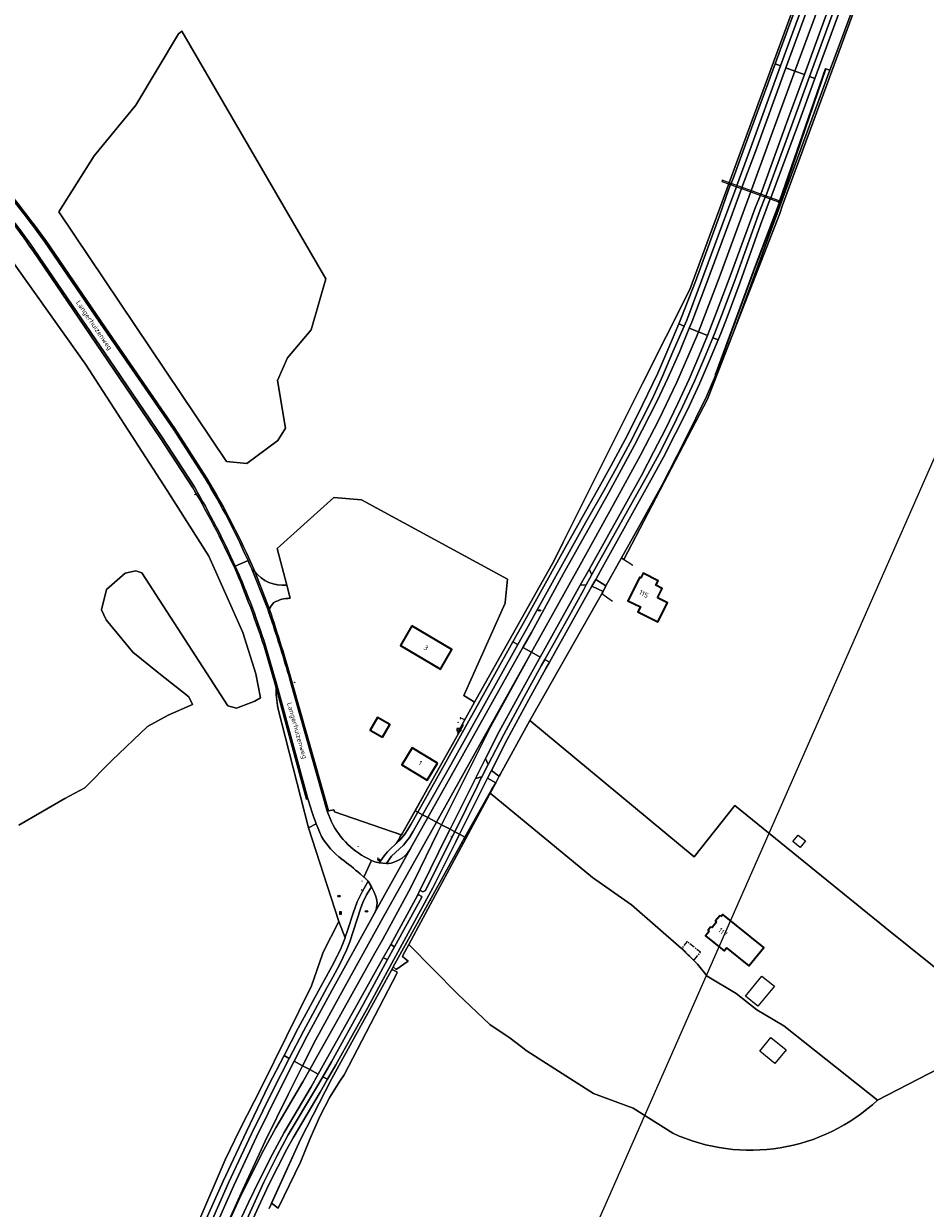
# Model space of a CAD drawing. Header units: metres. Extents: x 140853 to 145288, y 474558 to 480269.
# Tile 144 of 256: x 143089 to 143414, y 477032 to 477458. Entities that reach past the tile are written whole.
import ezdxf
from ezdxf.enums import TextEntityAlignment as Align
from ezdxf.lldxf.tags import DXFTag

# ---------------------------------------------------------------- set-up
doc = ezdxf.new("R2010")
doc.units = ezdxf.units.M
doc.header["$MEASUREMENT"] = 0
doc.linetypes.add('AM-AS', pattern=[16, 10, -2, 2, -2])
for name, color, linetype, lineweight in [('B-WE-AM-AS_SPOOR_RAIL-G', 10, 'AM-AS', 18), ('B-WE-FV-FAUNAPASSAGE-G', 80, 'Continuous', 18), ('B-WE-GR-BOS_GEMENGD-G', 40, 'Continuous', 13), ('B-WE-GR-BOS_LOOF-G', 40, 'Continuous', 13), ('B-WE-GR-BOUWLAND-G', 80, 'Continuous', 13), ('B-WE-GR-GRAS_KRUIDENRIJK-G', 80, 'Continuous', 18), ('B-WE-GR-GROENVOORZIENING-G', 80, 'Continuous', 18), ('B-WE-GR-HEIDE-G', 200, 'Continuous', 13), ('B-WE-IE-MEUBILAIR_WEGMEUBILAIR-S', 7, 'Continuous', 18), ('B-WE-IE-TERREINAFSCHEIDING_KUNSTMATIG_HEKWERK-G', 20, 'IE-TERREINAFSCHEIDING-KUNSTMATIG', 18), ('B-WE-IE-TERREINAFSCHEIDING_KUNSTMATIG_HEKWERK_RASTER-G', 30, 'IE-TERREINAFSCHEIDING-KUNSTMATIG', 18), ('B-WE-KL-DATA_CAI-S', 90, 'KL-CAI-N', 18), ('B-WE-KL-ET_LS_OV_LICHTMAST-S', 190, 'Continuous', 18), ('B-WE-KL-GAS_PUT-S', 30, 'Continuous', 18), ('B-WE-KL-WATER_PUT-S', 170, 'Continuous', 18), ('B-WE-OG-BEBOUWING-G', 7, 'Continuous', 35), ('B-WE-OG-BEBOUWING_HUISNUMMER-T18', 10, 'Continuous', 18), ('B-WE-OG-BEBOUWING_STRAATNAAM-T18', 10, 'Continuous', 18), ('B-WE-OG-HULPLIJN-G', 50, 'Continuous', 18), ('B-WE-OG-TERREIN_ERF-G', 7, 'Continuous', 18), ('B-WE-OG-WATER_GREPPEL-G', 160, 'Continuous', 18), ('B-WE-RI-TERREINKAST-S', 7, 'Continuous', 18), ('B-WE-VH-ONVERHARD-G', 252, 'Continuous', 18), ('B-WE-VH-VERHARDING_ASFALT-G', 252, 'Continuous', 18), ('B-WE-VH-VERHARDING_BETONSTRAATSTEEN-G', 252, 'Continuous', 18), ('B-WE-VH-VERHARDING_HALFVERHARDING_GRIND-G', 252, 'Continuous', 18), ('X-XX-XX-ALGEMEEN-S', 7, 'Continuous', 18)]:
    doc.layers.add(name, color=color, linetype=linetype, lineweight=lineweight)
doc.styles.add('NLCS-ISO', font='txt')
doc.styles.get("Standard").update_dxf_attribs({"font": 'arial.ttf'})
doc.linetypes.add('IE-TERREINAFSCHEIDING-KUNSTMATIG', pattern='A,4,[82,NLCS.shx,S=0.75,R=90,X=0,Y=0],4,-2', length=10)
tags = doc.linetypes.add('KL-CAI-N', pattern='A,4,-1,[101,NLCS.shx,S=0.5,R=0,X=0,Y=0],-1,4,-1,["C",Standard,S=1,R=0,X=-0.25,Y=-0.5],-1.5', length=12.5).pattern_tags.tags
tags[18] = DXFTag(74, 10)

# ---------------------------------------------------------------- blocks, each defined once
blk = doc.blocks.new('SIE-WEG_AFVALBAK-SO')
at = {"linetype": 'ByBlock', "lineweight": 18}
h = blk.add_hatch(color=0, dxfattribs=at)
h.dxf.hatch_style = 1
h.paths.add_polyline_path([(-1.5, -1.5), (1.5, -1.5), (1.5, 1.5), (-1.5, 1.5)])
at = {"color": 0, "linetype": 'ByBlock', "lineweight": 18}
for points in [[(-2, -2), (2, -2), (2, 2), (-2, 2)], [(-1.5, -1.5), (1.5, -1.5), (1.5, 1.5), (-1.5, 1.5)]]:
    blk.add_lwpolyline(points, close=True, dxfattribs=at)
blk = doc.blocks.new('SIE-WEG_AFVALBAK_TYPE_01')
for radius in [0.25, 0.156]:
    blk.add_circle((0, 0), radius)
blk = doc.blocks.new('SKL-DATA_TERREINKAST-SO')
for q in [(-0.2, 0.2), (0.2, 0.2)]:
    blk.add_line((0, -0.2), q)
at = {"flags": 128}
blk.add_lwpolyline([(0.6, 0.4), (-0.6, 0.4), (-0.6, -0.4), (0.6, -0.4)], close=True, dxfattribs=at)
at = {"style": 'NLCS-ISO'}
blk.add_attdef('TYPE', text='', height=0.35, dxfattribs=at).set_placement((0, 0.7), align=Align.MIDDLE_CENTER)
blk = doc.blocks.new('SRI-TERREINKAST-SO')
at = {"ltscale": 0.1}
h = blk.add_hatch(color=256, dxfattribs=at)
h.paths.add_polyline_path([(3.9, 2.1), (-3.4, 2.1), (-3.4, -2.4), (3.9, -2.4)])
h.paths.add_polyline_path([(3.4, 1.6), (-2.9, 1.6), (-2.9, -1.9), (3.4, -1.9)], flags=16)
at = {"flags": 128}
for points in [[(3.9, 2.1), (-3.4, 2.1), (-3.4, -2.4), (3.9, -2.4)], [(3.4, 1.6), (-2.9, 1.6), (-2.9, -1.9), (3.4, -1.9)]]:
    blk.add_lwpolyline(points, close=True, dxfattribs=at)
at = {"style": 'NLCS-ISO'}
blk.add_text('RI', height=1.8, dxfattribs=at).set_placement((-0.9, -1))
blk = doc.blocks.new('B-SIE-WEG_LICHTMAST-SO')
at = {"ltscale": 0.1}
for p, q in [((-1.1, 0.6), (-2.2, 1.3)), ((0, 1.3), (0, 2.5)), ((1.1, 0.6), (2.2, 1.3)), ((-1.1, -0.6), (-2.2, -1.3)), ((0, -1.3), (0, -2.5)), ((1.1, -0.6), (2.2, -1.3))]:
    blk.add_line(p, q, dxfattribs=at)
at = {"flags": 128}
for points in [[(-1.2, 0.5), (1.2, 0.5)], [(-1.2, -0.5), (1.2, -0.5)]]:
    blk.add_lwpolyline(points, dxfattribs=at)
at = {"ltscale": 0.1}
blk.add_circle((0, 0), 1.27, dxfattribs=at)
at = {"style": 'NLCS-ISO'}
blk.add_attdef('TYPE', text='', height=1.8, dxfattribs=at).set_placement((0, 2.5), align=Align.BOTTOM_CENTER)
blk = doc.blocks.new('SKL-WATERLEIDINGPUT-SO')
at = {"color": 0, "linetype": 'ByBlock', "lineweight": 18}
blk.add_ellipse((0, 0), major_axis=(2.5, 0), ratio=0.54, dxfattribs=at)
at = {"color": 0, "linetype": 'ByBlock', "lineweight": 18, "style": 'NLCS-ISO'}
blk.add_text('wl', height=1.8, dxfattribs=at).set_placement((0, 0), align=Align.MIDDLE_CENTER)
blk = doc.blocks.new('SKL-GAS_PUT-SO')
at = {"color": 0, "linetype": 'ByBlock', "lineweight": 18}
blk.add_ellipse((0, 0), major_axis=(2.5, 0), ratio=0.601255, dxfattribs=at)
at = {"color": 0, "linetype": 'ByBlock', "lineweight": 18, "style": 'NLCS-ISO'}
blk.add_text('gas', height=1.8, dxfattribs=at).set_placement((0.1, 0.3), align=Align.MIDDLE_CENTER)

msp = doc.modelspace()

# ---------------------------------------------------------------- linework, layer by layer
at = {"layer": 'B-WE-AM-AS_SPOOR_RAIL-G', "ltscale": 0.2, "flags": 128}
msp.add_lwpolyline([(143326.128, 477125.743), (143330.396, 477121.272), (143332.78, 477124.218), (143328.015, 477128.075), (143326.128, 477125.743)], close=True, dxfattribs=at)
at = {"layer": 'B-WE-FV-FAUNAPASSAGE-G', "ltscale": 0.2, "flags": 128}
msp.add_lwpolyline([(143360.914, 477394.111), (143361.059, 477394.51), (143354.529, 477396.887), (143343.807, 477400.743), (143340.623, 477401.909), (143340.476, 477401.503), (143343.644, 477400.365), (143345.784, 477399.576), (143347.541, 477398.961), (143360.914, 477394.111)], close=True, dxfattribs=at)
at = {"layer": 'B-WE-GR-BOS_GEMENGD-G', "ltscale": 0.2, "flags": 128}
msp.add_lwpolyline([(143152.115, 477026.607), (143161.911, 477049.58), (143167.191, 477060.406), (143174.938, 477075.673), (143192.984, 477112.099), (143196.929, 477123.51), (143197.098, 477124.256), (143202.753, 477135.296), (143191.822, 477168.973), (143180.843, 477212.08), (143180.843, 477212.08, -0.0391427), (143180.152, 477219.772), (143180.152, 477219.772), (143175.907, 477234.322), (143175.907, 477234.322, 0.0103975), (143170.332, 477250), (143170.332, 477250, 0.0068509), (143166.337, 477260.108), (143166.337, 477260.108, 0.0290499), (143150.284, 477291.273), (143150.284, 477291.273), (143138.53, 477309.313), (143119.646, 477336.945), (143092.686, 477376.633), (143092.686, 477376.633, 0.0317619), (143073.578, 477401.13)], format="xyb", dxfattribs=at)
msp.add_lwpolyline([(143069.712, 477394.582), (143111.682, 477335.717), (143141.051, 477290.341), (143155.999, 477266.66), (143163.408, 477249.991), (143168.303, 477239.276), (143172.933, 477224.327), (143174.565, 477215.728), (143172.58, 477214.538), (143165.966, 477212.024), (143162.791, 477212.818), (143131.967, 477260.707), (143129.718, 477261.369), (143125.881, 477260.575), (143119.267, 477254.754), (143117.415, 477247.346), (143119.134, 477243.774), (143128.659, 477232.132), (143138.052, 477224.592), (143148.768, 477216.125), (143150.091, 477213.347), (143141.359, 477209.51), (143133.951, 477205.409), (143121.119, 477193.238), (143111.462, 477183.317), (143104.185, 477179.48), (143087.649, 477169.955)], dxfattribs=at)
at = {"layer": 'B-WE-GR-BOS_LOOF-G', "ltscale": 0.2, "flags": 128}
msp.add_lwpolyline([(143401.27, 477499), (143362.233, 477392.537), (143361.338, 477389.965), (143344.959, 477347.904), (143335.345, 477323.214), (143305.257, 477265.535), (143304.42, 477266.087), (143298.775, 477256.039), (143297.804, 477254.044), (143297.681, 477253.791), (143297.35, 477253.09), (143295.532, 477250), (143271.5, 477207.615), (143330.487, 477158.575), (143345.119, 477177.014), (143399.231, 477133.159), (143424.726, 477112.599)], dxfattribs=at)
for points in [[(143306.709, 477250.683), (143310.975, 477259.138), (143311.368, 477258.94), (143312.174, 477260.538), (143317.576, 477257.813), (143316.769, 477256.215), (143319.001, 477255.089), (143317.299, 477251.714), (143320.888, 477249.904), (143317.438, 477243.064), (143310.295, 477246.667), (143311.182, 477248.426), (143306.709, 477250.683)], [(143368.664, 477161.902), (143366.031, 477164.005), (143367.934, 477166.388), (143370.567, 477164.285), (143368.664, 477161.902)], [(143363.562, 477089.171), (143359.577, 477084.175), (143354.118, 477088.593), (143358.103, 477093.589), (143363.562, 477089.171)]]:
    msp.add_lwpolyline(points, close=True, dxfattribs=at)
msp.add_lwpolyline([(143353.089, 477103.502), (143345.679, 477109.414), (143335.197, 477115.585), (143331.692, 477119.902), (143325.939, 477125.51), (143308.003, 477141.317), (143294.012, 477151.075), (143257.181, 477181.487), (143248.542, 477165.39), (143227.965, 477127.052), (143245.403, 477109.279), (143257.023, 477098.203), (143264.322, 477093.301), (143270.521, 477088.647), (143294.367, 477073.44), (143308.566, 477068.136), (143322.814, 477059.131), (143322.814, 477059.131, 0.3042661), (143396.486, 477071.057), (143396.486, 477071.057), (143362.718, 477097.702), (143353.089, 477103.502)], format="xyb", close=True, dxfattribs=at)
at = {"layer": 'B-WE-GR-BOUWLAND-G', "ltscale": 0.2, "flags": 128}
msp.add_lwpolyline([(143180.819, 477308.323), (143183.597, 477312.689), (143180.687, 477329.886), (143184.259, 477338.088), (143192.858, 477348.143), (143198.064, 477366.453), (143146.331, 477455.499), (143145.141, 477454.573), (143129.714, 477428.925), (143114.81, 477410.721), (143102.11, 477390.613), (143162.431, 477300.782), (143169.707, 477299.988), (143180.819, 477308.323)], close=True, dxfattribs=at)
msp.add_lwpolyline([(143087.649, 477169.955), (143104.185, 477179.48), (143111.462, 477183.317), (143121.119, 477193.238), (143133.951, 477205.409), (143141.359, 477209.51), (143150.091, 477213.347), (143148.768, 477216.125), (143138.052, 477224.592), (143128.659, 477232.132), (143119.134, 477243.774), (143117.415, 477247.346), (143119.267, 477254.754), (143125.881, 477260.575), (143129.718, 477261.369), (143131.967, 477260.707), (143162.791, 477212.818), (143165.966, 477212.024), (143172.58, 477214.538), (143174.565, 477215.728), (143172.933, 477224.327), (143168.303, 477239.276), (143163.408, 477249.991), (143155.999, 477266.66), (143155.999, 477266.66), (143141.051, 477290.341), (143111.682, 477335.717), (143069.712, 477394.582)], dxfattribs=at)
at = {"layer": 'B-WE-GR-GRAS_KRUIDENRIJK-G', "ltscale": 0.2, "flags": 128}
for points in [[(143401.27, 477499), (143401.568, 477499.811), (143401.637, 477500), (143401.91, 477500.751), (143430.529, 477579.424), (143441.343, 477606.985), (143443.242, 477614.875), (143425.777, 477567.312), (143401.96, 477502.452), (143380.835, 477445.533), (143379.339, 477441.463), (143344.959, 477347.904), (143361.338, 477389.965), (143362.233, 477392.537), (143401.27, 477499)], [(143379.339, 477441.463), (143377.866, 477442.017), (143361.29, 477393.656), (143352.314, 477370.297), (143338.217, 477331.709), (143334.967, 477324.14), (143327.181, 477308.263), (143318.977, 477292.39), (143316.67, 477288.073), (143309.859, 477275.915), (143304.42, 477266.087), (143305.257, 477265.535), (143335.345, 477323.214), (143344.959, 477347.904), (143379.339, 477441.463)], [(143377.866, 477442.017), (143377.729, 477442.062), (143361.382, 477394.701), (143361.059, 477394.51), (143360.914, 477394.111), (143361.039, 477393.768), (143361.127, 477393.712), (143352.17, 477370.338), (143338.074, 477331.761), (143338.217, 477331.709), (143352.314, 477370.297), (143361.29, 477393.656), (143377.866, 477442.017)], [(143276.818, 477229.509), (143285.681, 477245.409), (143290.7, 477254.48), (143291.649, 477256.417), (143289.527, 477256.222), (143275.182, 477230.417), (143274.095, 477228.462), (143267.685, 477216.977), (143260.375, 477203.643), (143255.524, 477193.944), (143256.406, 477191.741), (143262.096, 477202.577), (143269.366, 477216.075), (143275.562, 477227.256), (143276.818, 477229.509)], [(143297.35, 477253.09), (143297.681, 477253.791), (143297.804, 477254.044), (143293.747, 477255.882), (143287.389, 477244.496), (143278.53, 477228.56), (143277.24, 477226.24), (143271.12, 477215.127), (143263.305, 477200.775), (143257.626, 477189.578), (143260.202, 477187.689), (143260.463, 477187.5), (143260.805, 477188.107), (143271.5, 477207.615), (143295.532, 477250), (143297.35, 477253.09)], [(143253.968, 477186.934), (143254.153, 477187.28), (143251.879, 477186.738), (143242.761, 477168.458), (143244.458, 477167.557), (143252.615, 477184.131), (143253.968, 477186.934)], [(143259.17, 477185.193), (143256.241, 477186.865), (143254.491, 477183.501), (143246.132, 477166.669), (143248.078, 477165.636), (143257.858, 477183.093), (143259.17, 477185.193)], [(143248.078, 477165.636), (143248.542, 477165.39), (143257.181, 477181.487), (143259.17, 477185.193), (143257.858, 477183.093), (143248.078, 477165.636)], [(143223.324, 477163.299), (143223.254, 477163.227), (143224.803, 477164.666), (143226.453, 477166.659), (143227.576, 477168.417), (143228.624, 477170.186), (143231.121, 477174.635), (143230.208, 477175.12), (143225.684, 477167.075), (143225.311, 477166.41), (143225.212, 477166.449), (143225.21, 477166.445), (143224.868, 477165.827), (143224.568, 477165.146), (143224.209, 477164.494), (143223.793, 477163.877), (143223.324, 477163.299)], [(143234.792, 477172.687), (143232.883, 477173.7), (143229.392, 477167.54), (143228.148, 477165.543), (143227.242, 477164.286), (143225.974, 477162.794), (143223.089, 477160.082), (143221.712, 477158.752), (143220.83, 477157.632), (143219.893, 477156.173), (143220.678, 477156.151), (143221.601, 477156.279), (143222.903, 477156.714), (143224.242, 477157.318), (143225.486, 477158.098), (143226.613, 477159.039), (143227.602, 477160.125), (143228.434, 477161.336), (143228.491, 477161.434), (143228.548, 477161.533), (143228.603, 477161.633), (143228.658, 477161.733), (143228.711, 477161.834), (143234.792, 477172.687)], [(143244.458, 477167.557), (143242.761, 477168.458), (143241.383, 477165.694), (143233.008, 477148.553), (143231.942, 477146.53), (143232.973, 477145.901), (143233.933, 477146.421), (143243.078, 477164.753), (143244.458, 477167.557)], [(143248.542, 477165.39), (143248.078, 477165.636), (143244.067, 477158.476), (143227.219, 477127.811), (143222.299, 477118.994), (143223.38, 477118.027), (143227.678, 477121.011), (143225.638, 477122.692), (143225.792, 477123.003), (143227.965, 477127.052), (143248.542, 477165.39)], [(143232.629, 477144.088), (143232.408, 477144.352), (143231.562, 477144.885), (143231.007, 477144.635), (143221.436, 477127.026), (143222.741, 477126.144), (143232.629, 477144.088)], [(143152.115, 477026.607), (143143.311, 477007.241), (143145.692, 477006.225), (143151.438, 477019.691), (143154.519, 477026.852), (143161.202, 477041.93), (143169.509, 477059.748), (143177.515, 477076.232), (143183.087, 477087.048), (143188.173, 477096.922), (143196.886, 477112.975), (143200.254, 477119.09), (143202.338, 477123.041), (143202.66, 477123.717), (143203.658, 477125.815), (143204.987, 477129.413), (143202.753, 477135.296), (143197.098, 477124.256), (143196.929, 477123.51), (143192.984, 477112.099), (143174.938, 477075.673), (143167.191, 477060.406), (143161.911, 477049.58), (143152.115, 477026.607)]]:
    msp.add_lwpolyline(points, close=True, dxfattribs=at)
for points in [[(143407.294, 477529.367), (143379.803, 477454.406), (143373.947, 477438.499), (143368.016, 477422.389), (143358.051, 477395.605), (143357.903, 477395.206), (143354.44, 477385.899), (143347.025, 477365.212), (143342.411, 477352.667), (143340.079, 477346.832), (143339.117, 477344.521), (143336.04, 477337.132), (143332.401, 477328.732), (143328.083, 477319.369), (143323.851, 477310.765), (143319.513, 477302.317), (143315.008, 477294.015), (143296.829, 477261.404), (143295.144, 477258.33), (143298.775, 477256.039), (143304.42, 477266.087), (143309.859, 477275.915), (143316.67, 477288.073), (143318.977, 477292.39), (143327.181, 477308.263), (143334.967, 477324.14), (143338.217, 477331.709), (143338.074, 477331.761), (143352.17, 477370.338), (143361.127, 477393.712), (143361.039, 477393.768), (143360.914, 477394.111), (143361.059, 477394.51), (143361.382, 477394.701), (143377.729, 477442.062), (143377.729, 477442.062), (143377.866, 477442.017), (143379.339, 477441.463), (143380.835, 477445.533), (143401.96, 477502.452)], [(143374.759, 477487.216), (143350.534, 477421.308), (143343.074, 477401.011), (143328.963, 477362.621), (143312.007, 477328.767), (143283.46, 477271.774), (143280.161, 477265.186), (143251.572, 477214.214), (143251.567, 477214.205), (143247.092, 477206.102), (143247.502, 477205.878), (143247.39, 477205.679), (143246.922, 477204.846), (143245.808, 477202.865), (143244.154, 477199.924), (143242.475, 477196.937), (143234.693, 477183.096), (143231.249, 477176.972), (143230.208, 477175.12), (143230.208, 477175.12), (143231.121, 477174.635), (143241.211, 477192.612), (143265.32, 477235.887), (143268.418, 477241.448), (143282.506, 477266.637), (143284.907, 477270.967), (143289.789, 477279.774), (143296.331, 477291.475), (143300.69, 477299.314), (143305.746, 477308.672), (143310.191, 477317.454), (143317.407, 477332.557), (143321.087, 477340.913), (143324.981, 477350.223), (143326.013, 477352.689), (143330.983, 477365.453), (143339.593, 477389.171), (143343.054, 477398.808), (143343.644, 477400.365), (143343.807, 477400.743), (143344.539, 477402.52), (143348.567, 477413.478), (143349.509, 477416.116), (143359.645, 477443.773), (143364.108, 477455.95), (143380.892, 477501.204)], [(143382.211, 477499), (143365.945, 477454.852), (143361.622, 477443.044), (143350.398, 477412.386), (143345.915, 477399.991), (143345.784, 477399.576), (143341.919, 477389.341), (143332.828, 477364.769), (143327.851, 477351.646), (143326.899, 477349.449), (143322.893, 477340.204), (143319.318, 477331.633), (143315.545, 477323.445), (143307.54, 477307.639), (143302.585, 477298.486), (143298.161, 477290.458), (143291.591, 477278.885), (143281.962, 477261.664), (143270.213, 477240.46), (143267.115, 477234.891), (143243.049, 477191.637), (143232.883, 477173.7), (143234.792, 477172.687), (143244.84, 477190.617), (143268.975, 477233.859), (143271.987, 477239.256), (143283.599, 477260.493), (143293.36, 477277.93), (143299.764, 477289.298), (143304.224, 477297.693), (143309.051, 477306.607), (143317.231, 477322.603), (143321.1, 477330.715), (143325.203, 477340.019), (143328.74, 477348.707), (143329.64, 477350.918), (143334.7, 477364.176), (143343.749, 477388.432), (143347.541, 477398.961), (143347.684, 477399.348), (143352.554, 477412.285), (143363.481, 477442.358), (143367.756, 477454.125), (143384.24, 477499)], [(143388.907, 477491.151), (143375.984, 477455.727), (143370.16, 477439.896), (143364.242, 477423.811), (143354.529, 477396.887), (143354.342, 477396.496), (143352.602, 477392.187), (143346.991, 477376.946), (143343.103, 477366.474), (143338.607, 477354.469), (143336.216, 477348.217), (143335.329, 477346.049), (143332.508, 477339.152), (143328.78, 477330.417), (143324.68, 477321.56), (143320.187, 477312.415), (143316.051, 477304.344), (143311.54, 477295.731), (143292.779, 477261.876), (143293.749, 477260.103), (143313.26, 477294.951), (143317.767, 477303.289), (143322.032, 477311.55), (143326.35, 477320.367), (143330.667, 477329.661), (143334.288, 477338.001), (143337.247, 477345.275), (143338.197, 477347.61), (143340.469, 477353.448), (143345.128, 477365.867), (143348.809, 477375.987), (143354.278, 477391.276), (143356.113, 477395.851), (143356.273, 477396.244), (143366.078, 477423.023), (143372.024, 477439.208), (143377.886, 477455.166), (143390.748, 477490.305)], [(143177.662, 477032.014), (143178.383, 477033.595), (143178.541, 477033.943), (143188.995, 477056.882), (143200.253, 477078.798), (143221.661, 477117.831), (143222.299, 477118.994), (143227.219, 477127.811), (143244.067, 477158.476), (143248.078, 477165.636), (143246.132, 477166.669), (143244.794, 477163.974), (143236.576, 477147.362), (143221.787, 477120.247), (143213.188, 477104.382), (143207.532, 477094.249), (143201.734, 477083.776), (143198.698, 477078.524), (143195.997, 477073.853), (143186.321, 477057.511), (143184.073, 477053.383), (143177.643, 477040.714), (143173.851, 477032.586), (143167.758, 477019.176)], [(143157.451, 477023.309), (143165.052, 477040.333), (143173.197, 477057.781), (143181.429, 477074.642), (143186.717, 477085.066), (143191.342, 477094.184), (143200.227, 477110.463), (143215.466, 477138.028), (143215.519, 477138.117), (143215.571, 477138.207), (143215.621, 477138.298), (143215.671, 477138.39), (143215.719, 477138.482), (143216.194, 477139.647), (143216.465, 477140.877), (143216.523, 477142.134), (143216.367, 477143.383), (143216.001, 477144.587), (143215.371, 477146.041), (143214.517, 477147.773), (143212.725, 477144.873), (143211.445, 477142.129), (143210.546, 477139.789), (143206.705, 477127.952), (143205.536, 477124.986), (143203.155, 477119.991), (143200.632, 477115.312), (143198.418, 477111.45), (143190.035, 477095.861), (143184.956, 477086.027), (143179.516, 477075.495), (143171.391, 477058.846), (143163.139, 477041.226), (143156.54, 477026.234)], [(143165.949, 477019.977), (143172.04, 477033.322), (143175.844, 477041.54), (143180.438, 477050.844), (143184.517, 477058.485), (143194.375, 477075.003), (143196.978, 477079.463), (143200.072, 477084.762), (143211.483, 477105.39), (143220.219, 477121.57), (143218.763, 477122.192), (143209.953, 477106.556), (143204.243, 477096.205), (143198.381, 477085.759), (143195.337, 477080.359), (143192.801, 477075.862), (143183.157, 477059.362), (143178.903, 477051.569), (143174.18, 477042.319), (143170.228, 477034.211), (143164.05, 477020.76)]]:
    msp.add_lwpolyline(points, dxfattribs=at)
for points in [[(143200.991, 477175.411), (143199.059, 477175.078), (143198.605, 477174.963), (143200.144, 477171.101), (143200.144, 477171.101, 0.1737005), (143214.31, 477157.357), (143214.31, 477157.357), (143214.552, 477157.256), (143215.672, 477156.789), (143217.241, 477156.333), (143219.102, 477158.958), (143220.258, 477160.29), (143221.426, 477161.592), (143223.037, 477163.026), (143223.254, 477163.227), (143223.324, 477163.299), (143223.793, 477163.877), (143224.209, 477164.494), (143224.568, 477165.146), (143224.868, 477165.827), (143225.21, 477166.445), (143201.168, 477174.786), (143200.991, 477175.411)], [(143196.526, 477165.856, -0.0108948), (143194.648, 477170.428), (143194.648, 477170.428), (143191.822, 477168.973), (143202.753, 477135.296), (143204.987, 477129.413), (143205.067, 477129.629), (143205.909, 477132.055), (143207.943, 477138.328), (143209.411, 477142.332), (143211.14, 477146.005), (143213.255, 477149.78), (143211.879, 477151.193), (143211.766, 477151.287), (143210.397, 477152.419), (143210.397, 477152.419, 0.0225665), (143203.844, 477157.699), (143203.844, 477157.699, -0.101518), (143196.526, 477165.856)]]:
    msp.add_lwpolyline(points, format="xyb", close=True, dxfattribs=at)
at = {"layer": 'B-WE-GR-GROENVOORZIENING-G', "ltscale": 0.2, "flags": 128}
msp.add_lwpolyline([(143074.921, 477408.762, -0.0187637), (143097.353, 477380.299), (143097.353, 477380.299), (143118.87, 477348.881), (143143.757, 477312.61), (143155.222, 477294.831), (143155.222, 477294.831, -0.0344476), (143172.528, 477261.202), (143172.528, 477261.202, 0.2616727), (143184.032, 477256.29), (143184.032, 477256.29), (143180.542, 477269.437), (143200.955, 477287.788), (143210.918, 477286.92), (143263.39, 477258.459), (143262.605, 477250), (143262.58, 477249.735), (143247.753, 477216.548), (143251.567, 477214.205), (143251.572, 477214.214), (143280.161, 477265.186), (143283.46, 477271.774), (143312.007, 477328.767), (143328.963, 477362.621), (143343.074, 477401.011), (143350.534, 477421.308), (143374.759, 477487.216)], format="xyb", dxfattribs=at)
msp.add_lwpolyline([(143162.431, 477300.782), (143102.11, 477390.613), (143114.81, 477410.721), (143129.714, 477428.925), (143145.141, 477454.573), (143146.331, 477455.499), (143198.064, 477366.453), (143192.858, 477348.143), (143184.259, 477338.088), (143180.687, 477329.886), (143183.597, 477312.689), (143180.819, 477308.323), (143169.707, 477299.988), (143162.431, 477300.782)], close=True, dxfattribs=at)
msp.add_lwpolyline([(143180.843, 477212.08), (143191.822, 477168.973), (143194.648, 477170.428), (143194.648, 477170.428, -0.0212708), (143191.614, 477179.446), (143191.614, 477179.446), (143191.178, 477179.306), (143180.152, 477219.772), (143180.152, 477219.772, 0.0391427), (143180.843, 477212.08)], format="xyb", close=True, dxfattribs=at)
at = {"layer": 'B-WE-GR-HEIDE-G', "ltscale": 0.2, "flags": 128}
msp.add_lwpolyline([(143433.338, 477090.055), (143396.486, 477071.057), (143396.486, 477071.057, -0.3042661), (143322.814, 477059.131), (143322.814, 477059.131), (143308.566, 477068.136), (143294.367, 477073.44), (143270.521, 477088.647), (143264.322, 477093.301), (143257.023, 477098.203), (143245.403, 477109.279), (143227.965, 477127.052), (143225.792, 477123.003), (143225.638, 477122.692), (143227.678, 477121.011), (143223.38, 477118.027), (143222.299, 477118.994), (143221.661, 477117.831), (143221.775, 477117.886), (143221.9, 477117.91), (143222.026, 477117.903), (143222.147, 477117.864), (143223.405, 477117.275), (143223.405, 477117.275, -0.4254246), (143223.635, 477116.594), (143223.635, 477116.594), (143204.628, 477080.161), (143203.168, 477077.798), (143199.517, 477072.145), (143195.916, 477065.192), (143192.364, 477056.939), (143188.956, 477048.744), (143180.901, 477032.214), (143178.541, 477033.943), (143178.383, 477033.595), (143177.662, 477032.014)], format="xyb", dxfattribs=at)
at = {"layer": 'B-WE-IE-TERREINAFSCHEIDING_KUNSTMATIG_HEKWERK-G', "ltscale": 0.2, "flags": 128}
for points in [[(143180.542, 477269.437), (143200.955, 477287.788), (143210.918, 477286.92), (143263.39, 477258.459)], [(143184.032, 477256.29), (143180.542, 477269.437)], [(143263.39, 477258.459), (143262.605, 477250)], [(143251.567, 477214.205), (143247.753, 477216.548), (143262.58, 477249.735), (143262.605, 477250)], [(143433.338, 477090.055), (143419.574, 477104.846), (143424.726, 477112.599), (143399.231, 477133.159), (143345.119, 477177.014), (143330.487, 477158.575), (143271.5, 477207.615)], [(143257.181, 477181.487), (143294.012, 477151.075), (143308.003, 477141.317)], [(143200.991, 477175.411), (143201.168, 477174.786), (143225.21, 477166.445)], [(143308.003, 477141.317), (143325.939, 477125.51)], [(143345.679, 477109.414), (143335.197, 477115.585), (143331.692, 477119.902), (143325.939, 477125.51)]]:
    msp.add_lwpolyline(points, dxfattribs=at)
at = {"layer": 'B-WE-IE-TERREINAFSCHEIDING_KUNSTMATIG_HEKWERK_RASTER-G', "ltscale": 0.2, "flags": 128}
for points in [[(143304.42, 477266.087), (143308.486, 477263.405)], [(143301.226, 477250.426), (143297.35, 477253.09), (143297.681, 477253.791)], [(143245.395, 477203.028), (143251.572, 477214.214), (143250.5, 477214.866)], [(143223.467, 477167.125), (143225.311, 477166.41), (143247.39, 477205.679)], [(143247.39, 477205.679), (143247.502, 477205.878), (143247.119, 477206.087), (143248.107, 477207.817), (143247.008, 477208.313)], [(143260.805, 477188.107), (143271.5, 477207.615)], [(143259.294, 477185.425), (143225.792, 477123.003), (143225.638, 477122.692), (143227.678, 477121.011)], [(143223.38, 477118.027), (143222.299, 477118.994), (143200.253, 477078.798), (143188.995, 477056.882), (143178.383, 477033.595)], [(143178.383, 477033.595), (143177.662, 477032.014)]]:
    msp.add_lwpolyline(points, dxfattribs=at)
at = {"layer": 'B-WE-OG-BEBOUWING-G', "ltscale": 0.2, "flags": 128}
for points in [[(143317.299, 477251.714), (143319.001, 477255.089), (143316.769, 477256.215), (143317.576, 477257.813), (143312.174, 477260.538), (143311.368, 477258.94), (143310.975, 477259.138), (143306.709, 477250.683), (143311.182, 477248.426), (143310.295, 477246.667), (143317.438, 477243.064), (143320.888, 477249.904), (143317.299, 477251.714)], [(143229.037, 477241.605), (143224.925, 477234.521), (143239.313, 477226.084), (143243.424, 477233.167), (143229.037, 477241.605)], [(143218.517, 477201.534), (143221.154, 477206.137), (143216.659, 477208.712), (143214.022, 477204.109), (143218.517, 477201.534)], [(143238.298, 477192.281), (143229.13, 477197.803), (143225.419, 477191.633), (143234.578, 477186.123), (143238.298, 477192.281)], [(143342.152, 477125.846), (143350.18, 477119.347), (143355.554, 477125.987), (143340.884, 477137.857), (143340.341, 477137.185), (143339.704, 477137.289), (143338.261, 477135.497), (143338.491, 477134.899), (143337.045, 477133.112), (143336.417, 477133.208), (143335.598, 477132.196), (143335.824, 477131.602), (143334.626, 477130.122), (143341.265, 477124.75), (143342.152, 477125.846)]]:
    msp.add_lwpolyline(points, close=True, dxfattribs=at)
at = {"layer": 'B-WE-OG-HULPLIJN-G'}
msp.add_lwpolyline([(141484.938, 478467.493), (142922.898, 478740.923), (143043.789, 479141.528), (143928.198, 479351.369), (144042.725, 479840.999), (144698.079, 479872.794), (144672.627, 478988.916), (144742.617, 478639.181), (145060.75, 478225.858), (145035.298, 477659.922), (145054.388, 476896.862), (144768.066, 476833.275), (144755.342, 477825.251), (143616.428, 477755.303), (142541.14, 475313.514), (141510.39, 476108.367), (141014.104, 476776.044), (140988.652, 477462.798), (141421.313, 477755.303), (141484.938, 478467.493)], close=True, dxfattribs=at)
at = {"layer": 'B-WE-OG-TERREIN_ERF-G', "ltscale": 0.2, "flags": 128}
msp.add_lwpolyline([(143199.059, 477175.078), (143200.991, 477175.411), (143201.168, 477174.786), (143225.21, 477166.445), (143225.212, 477166.449), (143225.311, 477166.41), (143225.684, 477167.075), (143230.208, 477175.12), (143231.249, 477176.972), (143234.693, 477183.096), (143242.475, 477196.937), (143244.154, 477199.924), (143245.808, 477202.865), (143246.922, 477204.846), (143247.39, 477205.679), (143247.502, 477205.878), (143247.092, 477206.102), (143251.567, 477214.205), (143247.753, 477216.548), (143262.58, 477249.735), (143262.605, 477250), (143263.39, 477258.459), (143210.918, 477286.92), (143200.955, 477287.788), (143180.542, 477269.437), (143184.032, 477256.29), (143185.295, 477251.533), (143185.295, 477251.533, 0.1388349), (143179.41, 477250), (143179.41, 477250, 0.1461264), (143177.854, 477247.52), (143177.854, 477247.52, -0.0100979), (143186.014, 477221.19), (143186.014, 477221.19), (143199.059, 477175.078)], format="xyb", close=True, dxfattribs=at)
for points in [[(143229.037, 477241.605), (143243.424, 477233.167), (143239.313, 477226.084), (143224.925, 477234.521), (143229.037, 477241.605)], [(143218.517, 477201.534), (143214.022, 477204.109), (143216.659, 477208.712), (143221.154, 477206.137), (143218.517, 477201.534)], [(143345.679, 477109.414), (143353.089, 477103.502), (143362.718, 477097.702), (143396.486, 477071.057), (143433.338, 477090.055), (143419.574, 477104.846), (143424.726, 477112.599), (143399.231, 477133.159), (143345.119, 477177.014), (143330.487, 477158.575), (143271.5, 477207.615), (143260.805, 477188.107), (143260.463, 477187.5), (143259.294, 477185.425), (143259.17, 477185.193), (143257.181, 477181.487), (143294.012, 477151.075), (143308.003, 477141.317), (143325.939, 477125.51), (143331.692, 477119.902), (143335.197, 477115.585), (143345.679, 477109.414)], [(143238.298, 477192.281), (143234.578, 477186.123), (143225.419, 477191.633), (143229.13, 477197.803), (143238.298, 477192.281)], [(143342.152, 477125.846), (143341.265, 477124.75), (143334.626, 477130.122), (143335.824, 477131.602), (143335.598, 477132.196), (143336.417, 477133.208), (143337.045, 477133.112), (143338.491, 477134.899), (143338.261, 477135.497), (143339.704, 477137.289), (143340.341, 477137.185), (143340.884, 477137.857), (143355.554, 477125.987), (143350.18, 477119.347), (143342.152, 477125.846)], [(143349.025, 477108.382), (143354.907, 477115.65), (143359.361, 477112.045), (143353.479, 477104.777), (143349.025, 477108.382)]]:
    msp.add_lwpolyline(points, close=True, dxfattribs=at)
at = {"layer": 'B-WE-OG-WATER_GREPPEL-G', "ltscale": 0.2, "flags": 128}
msp.add_lwpolyline([(143223.405, 477117.275), (143222.147, 477117.864), (143222.026, 477117.903), (143221.9, 477117.91), (143221.775, 477117.886), (143221.661, 477117.831), (143200.253, 477078.798), (143188.995, 477056.882), (143178.541, 477033.943), (143180.901, 477032.214), (143188.956, 477048.744), (143192.364, 477056.939), (143195.916, 477065.192), (143199.517, 477072.145), (143203.168, 477077.798), (143204.628, 477080.161), (143223.635, 477116.594), (143223.635, 477116.594, 0.4254246), (143223.405, 477117.275)], format="xyb", close=True, dxfattribs=at)
at = {"layer": 'B-WE-VH-ONVERHARD-G', "ltscale": 0.2, "flags": 128}
msp.add_lwpolyline([(143185.295, 477251.533), (143184.032, 477256.29), (143184.032, 477256.29, -0.2616727), (143172.528, 477261.202), (143172.528, 477261.202), (143176.889, 477250), (143177.854, 477247.52), (143177.854, 477247.52, -0.1461264), (143179.41, 477250), (143179.41, 477250, -0.1388349), (143185.295, 477251.533)], format="xyb", close=True, dxfattribs=at)
at = {"layer": 'B-WE-VH-VERHARDING_ASFALT-G', "ltscale": 0.2, "flags": 128}
for points in [[(143396.069, 477536.916), (143394.1, 477537.639), (143380.892, 477501.204), (143364.108, 477455.95), (143359.645, 477443.773), (143361.622, 477443.044), (143365.945, 477454.852), (143382.211, 477499), (143396.069, 477536.916)], [(143397.982, 477536.213), (143384.24, 477499), (143367.756, 477454.125), (143363.481, 477442.358), (143366.783, 477441.141), (143383.537, 477486.577), (143401.319, 477534.988), (143397.982, 477536.213)], [(143366.783, 477441.141), (143370.16, 477439.896), (143375.984, 477455.727), (143388.907, 477491.151), (143403.522, 477530.749), (143404.629, 477533.772), (143401.319, 477534.988), (143383.537, 477486.577), (143366.783, 477441.141)], [(143408.403, 477532.385), (143406.489, 477533.089), (143405.383, 477530.075), (143390.748, 477490.305), (143377.886, 477455.166), (143372.024, 477439.208), (143373.947, 477438.499), (143379.803, 477454.406), (143407.294, 477529.367), (143408.403, 477532.385)], [(143345.784, 477399.576), (143345.915, 477399.991), (143350.398, 477412.386), (143361.622, 477443.044), (143359.645, 477443.773), (143349.509, 477416.116), (143348.567, 477413.478), (143344.539, 477402.52), (143343.807, 477400.743), (143343.644, 477400.365), (143343.054, 477398.808), (143339.593, 477389.171), (143330.983, 477365.453), (143326.013, 477352.689), (143324.981, 477350.223), (143326.899, 477349.449), (143327.851, 477351.646), (143332.828, 477364.769), (143341.919, 477389.341), (143345.784, 477399.576)], [(143347.541, 477398.961), (143343.749, 477388.432), (143334.7, 477364.176), (143329.64, 477350.918), (143328.74, 477348.707), (143332.07, 477347.364), (143339.578, 477366.761), (143351.642, 477399.823), (143361.985, 477428.13), (143366.783, 477441.141), (143363.481, 477442.358), (143352.554, 477412.285), (143347.684, 477399.348), (143347.541, 477398.961)], [(143370.16, 477439.896), (143366.783, 477441.141), (143361.985, 477428.13), (143351.642, 477399.823), (143339.578, 477366.761), (143332.07, 477347.364), (143335.329, 477346.049), (143336.216, 477348.217), (143338.607, 477354.469), (143343.103, 477366.474), (143346.991, 477376.946), (143352.602, 477392.187), (143354.342, 477396.496), (143354.529, 477396.887), (143364.242, 477423.811), (143370.16, 477439.896)], [(143357.903, 477395.206), (143358.051, 477395.605), (143368.016, 477422.389), (143373.947, 477438.499), (143372.024, 477439.208), (143366.078, 477423.023), (143356.273, 477396.244), (143356.113, 477395.851), (143354.278, 477391.276), (143348.809, 477375.987), (143345.128, 477365.867), (143340.469, 477353.448), (143338.197, 477347.61), (143337.247, 477345.275), (143339.117, 477344.521), (143340.079, 477346.832), (143342.411, 477352.667), (143347.025, 477365.212), (143354.44, 477385.899), (143357.903, 477395.206)], [(143326.899, 477349.449), (143324.981, 477350.223), (143321.087, 477340.913), (143317.407, 477332.557), (143310.191, 477317.454), (143305.746, 477308.672), (143300.69, 477299.314), (143296.331, 477291.475), (143289.789, 477279.774), (143284.907, 477270.967), (143282.506, 477266.637), (143268.418, 477241.448), (143265.32, 477235.887), (143267.115, 477234.891), (143270.213, 477240.46), (143281.962, 477261.664), (143291.591, 477278.885), (143298.161, 477290.458), (143302.585, 477298.486), (143307.54, 477307.639), (143315.545, 477323.445), (143319.318, 477331.633), (143322.893, 477340.204), (143326.899, 477349.449)], [(143328.74, 477348.707), (143325.203, 477340.019), (143321.1, 477330.715), (143317.231, 477322.603), (143309.051, 477306.607), (143304.224, 477297.693), (143299.764, 477289.298), (143293.36, 477277.93), (143283.599, 477260.493), (143271.987, 477239.256), (143268.975, 477233.859), (143272.012, 477232.175), (143289.544, 477263.625), (143301.483, 477285.268), (143311.208, 477303.033), (143317.855, 477315.757), (143324.344, 477329.306), (143331.387, 477345.6), (143332.07, 477347.364), (143328.74, 477348.707)], [(143272.012, 477232.175), (143275.182, 477230.417), (143289.527, 477256.222), (143292.779, 477261.876), (143311.54, 477295.731), (143316.051, 477304.344), (143320.187, 477312.415), (143324.68, 477321.56), (143328.78, 477330.417), (143332.508, 477339.152), (143335.329, 477346.049), (143332.07, 477347.364), (143331.387, 477345.6), (143324.344, 477329.306), (143317.855, 477315.757), (143311.208, 477303.033), (143301.483, 477285.268), (143289.544, 477263.625), (143272.012, 477232.175)], [(143339.117, 477344.521), (143337.247, 477345.275), (143334.288, 477338.001), (143330.667, 477329.661), (143326.35, 477320.367), (143322.032, 477311.55), (143317.767, 477303.289), (143313.26, 477294.951), (143293.749, 477260.103), (143291.649, 477256.417), (143290.7, 477254.48), (143285.681, 477245.409), (143276.818, 477229.509), (143278.53, 477228.56), (143287.389, 477244.496), (143293.747, 477255.882), (143295.144, 477258.33), (143296.829, 477261.404), (143315.008, 477294.015), (143319.513, 477302.317), (143323.851, 477310.765), (143328.083, 477319.369), (143332.401, 477328.732), (143336.04, 477337.132), (143339.117, 477344.521)], [(143293.749, 477260.103), (143292.779, 477261.876), (143289.527, 477256.222), (143291.649, 477256.417), (143293.749, 477260.103)], [(143295.144, 477258.33), (143293.747, 477255.882), (143297.804, 477254.044), (143298.775, 477256.039), (143295.144, 477258.33)], [(143267.115, 477234.891), (143265.32, 477235.887), (143241.211, 477192.612), (143231.121, 477174.635), (143232.883, 477173.7), (143243.049, 477191.637), (143267.115, 477234.891)], [(143268.975, 477233.859), (143244.84, 477190.617), (143234.792, 477172.687), (143237.846, 477171.066), (143247.856, 477188.93), (143272.012, 477232.175), (143268.975, 477233.859)], [(143239.708, 477170.078), (143248.791, 477188.289), (143252.437, 477195.497), (143257.313, 477205.247), (143264.661, 477218.65), (143272.012, 477232.175), (143247.856, 477188.93), (143237.846, 477171.066), (143238.792, 477170.564), (143239.708, 477170.078)], [(143255.524, 477193.944), (143260.375, 477203.643), (143267.685, 477216.977), (143274.095, 477228.462), (143275.182, 477230.417), (143272.012, 477232.175), (143264.661, 477218.65), (143257.313, 477205.247), (143252.437, 477195.497), (143248.791, 477188.289), (143239.708, 477170.078), (143242.761, 477168.458), (143251.879, 477186.738), (143255.524, 477193.944)], [(143278.53, 477228.56), (143276.818, 477229.509), (143275.562, 477227.256), (143269.366, 477216.075), (143262.096, 477202.577), (143256.406, 477191.741), (143254.153, 477187.28), (143253.968, 477186.934), (143252.615, 477184.131), (143244.458, 477167.557), (143246.132, 477166.669), (143254.491, 477183.501), (143256.241, 477186.865), (143257.626, 477189.578), (143263.305, 477200.775), (143271.12, 477215.127), (143277.24, 477226.24), (143278.53, 477228.56)], [(143256.406, 477191.741), (143255.524, 477193.944), (143251.879, 477186.738), (143254.153, 477187.28), (143256.406, 477191.741)], [(143189.751, 477083.409), (143194.401, 477092.574), (143203.256, 477108.799), (143218.488, 477136.352), (143231.728, 477160.149), (143237.846, 477171.066), (143234.792, 477172.687), (143228.711, 477161.834), (143228.658, 477161.733), (143228.603, 477161.633), (143228.548, 477161.533), (143228.491, 477161.434), (143228.434, 477161.336), (143215.719, 477138.482), (143215.671, 477138.39), (143215.621, 477138.298), (143215.571, 477138.207), (143215.519, 477138.117), (143215.466, 477138.028), (143200.227, 477110.463), (143191.342, 477094.184), (143186.717, 477085.066), (143189.751, 477083.409)], [(143237.846, 477171.066), (143231.728, 477160.149), (143218.488, 477136.352), (143203.256, 477108.799), (143194.401, 477092.574), (143189.751, 477083.409), (143190.871, 477082.798), (143192.303, 477082.016), (143195.369, 477087.453), (143201.223, 477097.885), (143206.934, 477108.239), (143215.745, 477123.876), (143218.406, 477128.687), (143227.949, 477146.246), (143229.916, 477150.098), (143238.284, 477167.224), (143239.708, 477170.078), (143238.792, 477170.564), (143237.846, 477171.066)], [(143232.883, 477173.7), (143231.121, 477174.635), (143228.624, 477170.186), (143227.576, 477168.417), (143226.453, 477166.659), (143224.803, 477164.666), (143223.254, 477163.227), (143223.037, 477163.026), (143221.426, 477161.592), (143220.258, 477160.29), (143219.102, 477158.958), (143217.241, 477156.333), (143219.893, 477156.173), (143220.83, 477157.632), (143221.712, 477158.752), (143223.089, 477160.082), (143225.974, 477162.794), (143227.242, 477164.286), (143228.148, 477165.543), (143229.392, 477167.54), (143232.883, 477173.7)], [(143218.763, 477122.192), (143221.436, 477127.026), (143231.007, 477144.635), (143231.942, 477146.53), (143233.008, 477148.553), (143241.383, 477165.694), (143242.761, 477168.458), (143239.708, 477170.078), (143238.284, 477167.224), (143229.916, 477150.098), (143227.949, 477146.246), (143218.406, 477128.687), (143215.745, 477123.876), (143206.934, 477108.239), (143201.223, 477097.885), (143195.369, 477087.453), (143192.303, 477082.016), (143195.337, 477080.359), (143198.381, 477085.759), (143204.243, 477096.205), (143209.953, 477106.556), (143218.763, 477122.192)], [(143246.132, 477166.669), (143244.458, 477167.557), (143243.078, 477164.753), (143233.933, 477146.421), (143232.973, 477145.901), (143231.942, 477146.53), (143231.007, 477144.635), (143231.562, 477144.885), (143232.408, 477144.352), (143232.629, 477144.088), (143222.741, 477126.144), (143220.219, 477121.57), (143211.483, 477105.39), (143200.072, 477084.762), (143196.978, 477079.463), (143198.698, 477078.524), (143201.734, 477083.776), (143207.532, 477094.249), (143213.188, 477104.382), (143221.787, 477120.247), (143236.576, 477147.362), (143244.794, 477163.974), (143246.132, 477166.669)], [(143228.434, 477161.336), (143227.602, 477160.125), (143226.613, 477159.039), (143225.486, 477158.098), (143224.242, 477157.318), (143222.903, 477156.714), (143221.601, 477156.279), (143220.678, 477156.151), (143219.893, 477156.173), (143217.241, 477156.333), (143215.672, 477156.789), (143214.552, 477157.256), (143211.766, 477151.287), (143211.879, 477151.193), (143213.255, 477149.78), (143214.517, 477147.773), (143215.371, 477146.041), (143216.001, 477144.587), (143216.367, 477143.383), (143216.523, 477142.134), (143216.465, 477140.877), (143216.194, 477139.647), (143215.719, 477138.482), (143228.434, 477161.336)], [(143214.517, 477147.773), (143213.255, 477149.78), (143211.14, 477146.005), (143209.411, 477142.332), (143207.943, 477138.328), (143205.909, 477132.055), (143205.067, 477129.629), (143204.987, 477129.413), (143203.658, 477125.815), (143202.66, 477123.717), (143202.338, 477123.041), (143200.254, 477119.09), (143196.886, 477112.975), (143188.173, 477096.922), (143183.087, 477087.048), (143184.956, 477086.027), (143190.035, 477095.861), (143198.418, 477111.45), (143200.632, 477115.312), (143203.155, 477119.991), (143205.536, 477124.986), (143206.705, 477127.952), (143210.546, 477139.789), (143211.445, 477142.129), (143212.725, 477144.873), (143214.517, 477147.773)], [(143222.741, 477126.144), (143221.436, 477127.026), (143218.763, 477122.192), (143220.219, 477121.57), (143222.741, 477126.144)], [(143141.162, 476995.425), (143143.09, 476994.602), (143144.961, 476999), (143147.413, 477004.815), (143147.631, 477005.171), (143156.54, 477026.234), (143163.139, 477041.226), (143171.391, 477058.846), (143179.516, 477075.495), (143184.956, 477086.027), (143183.087, 477087.048), (143177.515, 477076.232), (143169.509, 477059.748), (143161.202, 477041.93), (143154.519, 477026.852), (143151.438, 477019.691), (143145.692, 477006.225), (143145.617, 477006.048), (143145.614, 477006.041), (143145.459, 477005.654), (143145.457, 477005.648), (143141.162, 476995.425)], [(143148.139, 476992.447), (143158.252, 477016.509), (143160.612, 477021.913), (143168.196, 477038.897), (143176.316, 477056.292), (143184.523, 477073.102), (143189.751, 477083.409), (143186.717, 477085.066), (143181.429, 477074.642), (143173.197, 477057.781), (143165.052, 477040.333), (143157.451, 477023.309), (143155.076, 477017.871), (143150.533, 477007.129), (143149.242, 477004.478), (143149.126, 477004.065), (143148.24, 477001.839), (143145.336, 476994.734), (143144.945, 476993.81), (143148.139, 476992.447)], [(143148.139, 476992.447), (143153.578, 477005.123), (143160.891, 477022.163), (143167.104, 477035.69), (143171.087, 477043.862), (143175.847, 477053.183), (143180.148, 477061.062), (143189.804, 477077.583), (143192.303, 477082.016), (143190.871, 477082.798), (143189.751, 477083.409), (143184.523, 477073.102), (143176.316, 477056.292), (143168.196, 477038.897), (143160.612, 477021.913), (143158.252, 477016.509), (143148.139, 476992.447)], [(143192.303, 477082.016), (143189.804, 477077.583), (143180.148, 477061.062), (143175.847, 477053.183), (143171.087, 477043.862), (143167.104, 477035.69), (143160.891, 477022.163), (143153.578, 477005.123), (143148.139, 476992.447), (143151.346, 476991.079), (143154.713, 476999), (143155.741, 477001.232), (143155.879, 477001.625), (143156.755, 477003.764), (143160.135, 477011.828), (143164.05, 477020.76), (143170.228, 477034.211), (143174.18, 477042.319), (143178.903, 477051.569), (143183.157, 477059.362), (143192.801, 477075.862), (143195.337, 477080.359), (143192.303, 477082.016)], [(143198.698, 477078.524), (143196.978, 477079.463), (143194.375, 477075.003), (143184.517, 477058.485), (143180.438, 477050.844), (143175.844, 477041.54), (143172.04, 477033.322), (143165.949, 477019.977), (143157.576, 477000.891), (143157.423, 477000.505), (143156.815, 476999), (143153.165, 476990.302), (143155.121, 476989.468), (143159.146, 476999), (143159.441, 476999.645), (143159.66, 477000.005), (143163.793, 477009.995), (143167.758, 477019.176), (143173.851, 477032.586), (143177.643, 477040.714), (143184.073, 477053.383), (143186.321, 477057.511), (143195.997, 477073.853), (143198.698, 477078.524)]]:
    msp.add_lwpolyline(points, close=True, dxfattribs=at)
msp.add_lwpolyline([(143074.228, 477401.221, -0.0243873), (143093.258, 477377.031), (143093.258, 477377.031), (143120.243, 477337.312), (143139.086, 477309.627), (143150.827, 477291.611), (143150.827, 477291.611, -0.0248445), (143165.511, 477263.11), (143165.511, 477263.11), (143170.105, 477265.14), (143170.105, 477265.14, 0.0325556), (143154.792, 477294.466), (143154.792, 477294.466), (143143.277, 477312.339), (143118.402, 477348.505), (143096.874, 477379.939), (143096.874, 477379.939, 0.0230695), (143075.579, 477407.022)], format="xyb", dxfattribs=at)
msp.add_lwpolyline([(143210.397, 477152.419), (143211.766, 477151.287), (143214.552, 477157.256), (143214.31, 477157.357), (143214.31, 477157.357, -0.1737005), (143200.144, 477171.101), (143200.144, 477171.101), (143198.605, 477174.963), (143185.517, 477221.102), (143185.517, 477221.102, 0.0114084), (143178.784, 477242.933), (143178.784, 477242.933), (143177.738, 477246.034), (143177.21, 477247.575), (143176.244, 477250), (143171.544, 477261.801), (143171.421, 477262.109), (143171.421, 477262.109, 0.0033786), (143170.105, 477265.14), (143170.105, 477265.14), (143165.511, 477263.11), (143165.511, 477263.11, -0.0022058), (143166.753, 477260.337), (143166.753, 477260.337, -0.0094561), (143170.943, 477250), (143170.943, 477250, -0.0139026), (143176.405, 477234.487), (143176.405, 477234.487), (143180.642, 477219.892), (143191.614, 477179.446), (143191.614, 477179.446, 0.0212708), (143194.648, 477170.428), (143194.648, 477170.428, 0.0108948), (143196.526, 477165.856), (143196.526, 477165.856, 0.101518), (143203.844, 477157.699), (143203.844, 477157.699, -0.0225665), (143210.397, 477152.419)], format="xyb", close=True, dxfattribs=at)
at = {"layer": 'B-WE-VH-VERHARDING_BETONSTRAATSTEEN-G', "ltscale": 0.2, "flags": 128}
for points in [[(143075.579, 477407.022, -0.0230695), (143096.874, 477379.939), (143096.874, 477379.939), (143118.402, 477348.505), (143143.277, 477312.339), (143154.792, 477294.466), (143154.792, 477294.466, -0.0325556), (143170.105, 477265.14), (143170.105, 477265.14, -0.0033786), (143171.421, 477262.109), (143171.421, 477262.109), (143171.544, 477261.801), (143172.528, 477261.202), (143172.528, 477261.202, 0.0344476), (143155.222, 477294.831), (143155.222, 477294.831), (143143.757, 477312.61), (143118.87, 477348.881), (143097.353, 477380.299), (143097.353, 477380.299, 0.0187637), (143074.921, 477408.762)], [(143073.578, 477401.13, -0.0317619), (143092.686, 477376.633), (143092.686, 477376.633), (143119.646, 477336.945), (143138.53, 477309.313), (143150.284, 477291.273), (143150.284, 477291.273, -0.0290499), (143166.337, 477260.108), (143166.337, 477260.108, -0.0068509), (143170.332, 477250), (143170.332, 477250, -0.0103975), (143175.907, 477234.322), (143175.907, 477234.322), (143180.152, 477219.772), (143191.178, 477179.306), (143191.614, 477179.446), (143180.642, 477219.892), (143176.405, 477234.487), (143176.405, 477234.487, 0.0139026), (143170.943, 477250), (143170.943, 477250, 0.0094561), (143166.753, 477260.337), (143166.753, 477260.337, 0.0022058), (143165.511, 477263.11), (143165.511, 477263.11, 0.0248445), (143150.827, 477291.611), (143150.827, 477291.611), (143139.086, 477309.627), (143120.243, 477337.312), (143093.258, 477377.031), (143093.258, 477377.031, 0.0243873), (143074.228, 477401.221)]]:
    msp.add_lwpolyline(points, format="xyb", dxfattribs=at)
msp.add_lwpolyline([(143198.605, 477174.963), (143199.059, 477175.078), (143186.014, 477221.19), (143186.014, 477221.19, 0.0100979), (143177.854, 477247.52), (143177.854, 477247.52, 0.0632917), (143177.738, 477246.034), (143177.738, 477246.034), (143178.784, 477242.933), (143178.784, 477242.933, -0.0114084), (143185.517, 477221.102), (143185.517, 477221.102), (143198.605, 477174.963)], format="xyb", close=True, dxfattribs=at)
at = {"layer": 'B-WE-VH-VERHARDING_HALFVERHARDING_GRIND-G', "ltscale": 0.2, "flags": 128}
msp.add_lwpolyline([(143171.544, 477261.801), (143176.244, 477250), (143177.21, 477247.575), (143177.738, 477246.034), (143177.738, 477246.034, -0.0632917), (143177.854, 477247.52), (143177.854, 477247.52), (143176.889, 477250), (143172.528, 477261.202), (143171.544, 477261.801)], format="xyb", close=True, dxfattribs=at)
msp.add_lwpolyline([(143260.463, 477187.5), (143260.202, 477187.689), (143257.626, 477189.578), (143256.241, 477186.865), (143259.17, 477185.193), (143259.294, 477185.425), (143260.463, 477187.5)], close=True, dxfattribs=at)

# ---------------------------------------------------------------- block references
at = {"layer": 'B-WE-IE-MEUBILAIR_WEGMEUBILAIR-S', "xscale": 0.2, "yscale": 0.2, "zscale": 0.2}
msp.add_blockref('SIE-WEG_AFVALBAK-SO', (143203.361, 477138.351), dxfattribs=at)
at = {"layer": 'B-WE-KL-DATA_CAI-S', "xscale": 0.2, "yscale": 0.2, "zscale": 0.2}
msp.add_blockref('SKL-DATA_TERREINKAST-SO', (143246.492, 477208.41), dxfattribs=at)
at = {"layer": 'B-WE-KL-ET_LS_OV_LICHTMAST-S', "xscale": 0.2, "yscale": 0.2, "zscale": 0.2}
msp.add_blockref('B-SIE-WEG_LICHTMAST-SO', (143217.128, 477157.469), dxfattribs=at)
at = {"layer": 'B-WE-KL-GAS_PUT-S', "xscale": 0.2, "yscale": 0.2, "zscale": 0.2}
msp.add_blockref('SKL-GAS_PUT-SO', (143202.819, 477144.408), dxfattribs=at)
at = {"layer": 'B-WE-KL-WATER_PUT-S', "xscale": 0.2, "yscale": 0.2, "zscale": 0.2}
for p in [(143274.904, 477247.167), (143212.7, 477138.911)]:
    msp.add_blockref('SKL-WATERLEIDINGPUT-SO', p, dxfattribs=at)
at = {"layer": 'B-WE-RI-TERREINKAST-S', "xscale": 0.2, "yscale": 0.2, "zscale": 0.2}
msp.add_blockref('SRI-TERREINKAST-SO', (143245.916, 477204.297), dxfattribs=at)
at = {"layer": 'X-XX-XX-ALGEMEEN-S', "xscale": 0.2, "yscale": 0.2, "zscale": 0.2}
for p in [(143359.048, 477445.581), (143151.078, 477288.792), (143186.869, 477221.282), (143245.656, 477206.926), (143209.706, 477162.157), (143243.101, 477165.857), (143216.841, 477158.078), (143211.08, 477149.783), (143210.862, 477146.658), (143235.769, 477142.969)]:
    msp.add_blockref('SIE-WEG_AFVALBAK_TYPE_01', p, dxfattribs=at)

# ---------------------------------------------------------------- texts
at = {"layer": 'B-WE-OG-BEBOUWING_HUISNUMMER-T18', "style": 'NLCS-ISO'}
for s, rotation, p in [('115', 333.3, (143312.411, 477253.105)), ('3', 329.6, (143234.142, 477233.753)), ('1', 329, (143232.06, 477192.306)), ('117', 321, (143340.864, 477131.473))]:
    msp.add_text(s, height=1.8, rotation=rotation, dxfattribs=at).set_placement(p, align=Align.MIDDLE_CENTER)
at = {"layer": 'B-WE-OG-BEBOUWING_STRAATNAAM-T18', "style": 'NLCS-ISO'}
for rotation, p in [(304.4, (143114.829, 477349.794)), (285.5, (143187.802, 477203.957))]:
    msp.add_text('Langerhuizenweg', height=1.8, rotation=rotation, dxfattribs=at).set_placement(p, align=Align.MIDDLE_CENTER)

doc.saveas('drawing.dxf')
